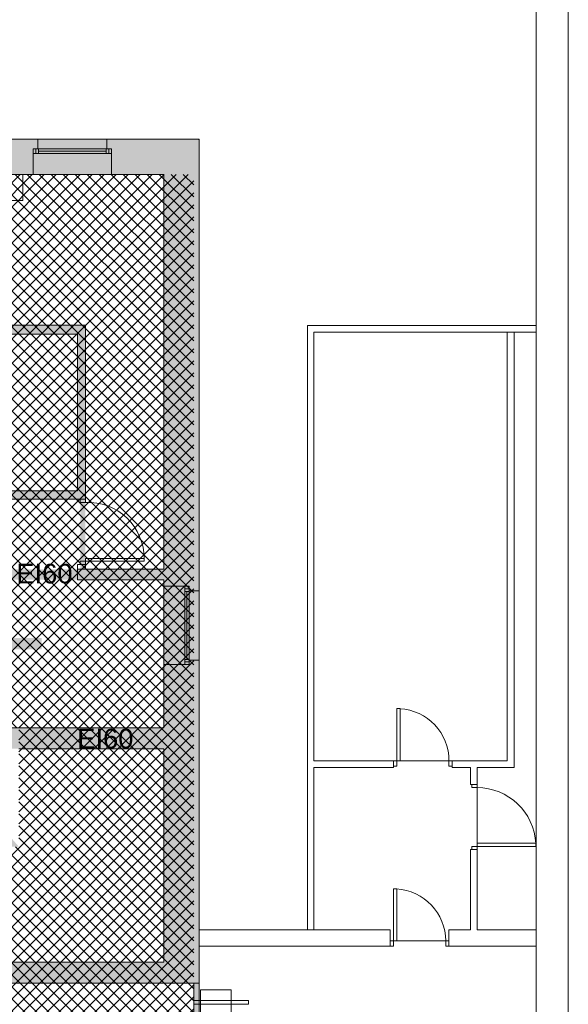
# Paper-space layout 'AP-01 STREFY POŻAROWE I EWAKUACJA - PIĘTRO -1' of a CAD drawing. Header units: millimetres. Extents: x 0 to 594, y -4 to 450.
# Tile 14 of 15: x 510 to 594, y 223 to 373. Entities that reach past the tile are written whole.
import ezdxf
from ezdxf.xclip import XClip

# ---------------------------------------------------------------- set-up
doc = ezdxf.new("R2010")
doc.units = ezdxf.units.MM
doc.header["$MEASUREMENT"] = 0
doc.header["$XCLIPFRAME"] = 0
doc.linetypes.add('Wipeout_Contour', pattern=[10000, 0, -10000])
for name, color, linetype, lineweight in [('A_Arkusz_Nr_pióra__1', 7, 'Continuous', 20), ('A_podkład_Nr_pióra__2', 8, 'Continuous', 13), ('A_ppoż proj_Nr_pióra__1', 7, 'Continuous', 20), ('A_ppoż proj_Nr_pióra__81', 2, 'Continuous', 5)]:
    doc.layers.add(name, color=color, linetype=linetype, lineweight=lineweight)
for name, color, linetype, lineweight, true_color in [('A_podkład_Nr_pióra__254', 7, 'Continuous', 5, 0xfdfdfd), ('A_ppoż proj_Nr_pióra__104', 7, 'Continuous', 5, 0x006532), ('A_ppoż proj_Nr_pióra__151', 7, 'Continuous', 5, 0x65cbfe), ('A_ppoż proj_Nr_pióra__70', 7, 'Continuous', 5, 0x65fe00)]:
    doc.layers.add(name, color=color, linetype=linetype, lineweight=lineweight, true_color=true_color)
doc.layers.add('A_podrys', color=7, linetype='Continuous')
doc.styles.add('STYL_AUTOMATYCZNY_1', font='arial.ttf')

# ---------------------------------------------------------------- blocks, each defined once
blk = doc.blocks.new('Rysunek_1_1', base_point=(-1570.58, -182.96))
at = {"layer": 'A_podkład_Nr_pióra__254', "linetype": 'Continuous', "lineweight": 5, "true_color": 0xfdfdfd}
h = blk.add_hatch(color=7, dxfattribs=at)
h.paths.add_polyline_path([(70.72, 202.17), (70.72, 134.07), (537.42, 134.07), (537.42, 355.07), (400.22, 355.07), (372.47, 355.07), (206.12, 355.07), (206.12, 355.87), (195.52, 355.87), (195.52, 354.27), (200.32, 354.27), (200.32, 349.67), (202.42, 349.67), (202.42, 342.67), (202.82, 342.67), (202.82, 303.17), (202.42, 303.17), (202.42, 294.47), (202.82, 294.47), (202.82, 287.57), (215.72, 287.57), (274.67, 287.57), (274.67, 288.37), (274.17, 288.37), (274.17, 289.17), (271.67, 289.17), (271.67, 294.37), (272.12, 294.37), (272.12, 303.17), (271.67, 303.17), (271.67, 342.67), (272.12, 342.67), (272.12, 349.67), (280.52, 349.67), (292.52, 349.67), (313.52, 349.67), (325.52, 349.67), (334.72, 349.67), (334.72, 342.67), (334.72, 303.87), (334.72, 295.17), (335.17, 295.17), (335.17, 289.17), (333.02, 289.17), (323.02, 289.17), (284.17, 289.17), (284.17, 288.37), (283.67, 288.37), (283.67, 287.57), (284.17, 287.57), (323.02, 287.57), (323.52, 287.57), (324.02, 287.57), (332.52, 287.57), (333.02, 287.57), (338.07, 287.57), (368.67, 287.57), (373.82, 287.57), (373.82, 288.77), (374.32, 288.77), (374.32, 289.57), (373.82, 289.57), (370.37, 289.57), (370.37, 320.67), (368.67, 320.67), (368.67, 303.47), (368.07, 303.47), (364.62, 303.47), (364.02, 303.47), (358.62, 303.47), (358.02, 303.47), (352.62, 303.47), (352.02, 303.47), (346.62, 303.47), (346.02, 303.47), (345.52, 303.47), (339.52, 303.47), (339.02, 303.47), (338.52, 303.47), (338.52, 303.87), (338.52, 342.67), (338.52, 349.67), (346.82, 349.67), (358.82, 349.67), (368.67, 349.67), (368.67, 339.27), (373.17, 339.27), (386.67, 339.27), (398.67, 339.27), (400.22, 339.27), (400.22, 336.33), (400.62, 336.33), (400.62, 294.87), (400.12, 294.87), (400.12, 289.57), (383.82, 289.57), (383.32, 289.57), (383.32, 288.77), (383.82, 288.77), (383.82, 287.57), (404.37, 287.57), (422.38, 287.57), (422.38, 288.37), (422.88, 288.37), (432.92, 288.37), (433.42, 288.37), (433.42, 287.57), (532.02, 287.57), (532.02, 274.57), (532.02, 264.87), (484.72, 264.87), (470.32, 264.87), (470.32, 267.17), (463.22, 267.17), (459.22, 267.17), (458.72, 267.17), (448.72, 267.17), (448.22, 267.17), (439.15, 267.17), (439.15, 269.67), (432.15, 269.67), (432.15, 267.17), (430.12, 267.17), (428.67, 267.17), (428.67, 266.67), (428.17, 266.67), (428.17, 265.87), (428.67, 265.87), (430.12, 265.87), (430.12, 261.27), (437.52, 261.27), (437.52, 265.87), (446.62, 265.87), (446.62, 224.32), (404.62, 224.32), (404.62, 230.92), (401.42, 230.92), (401.42, 259.73), (404.62, 259.87), (404.62, 265.87), (420.67, 265.87), (421.17, 265.87), (421.17, 266.67), (420.67, 266.67), (420.67, 267.17), (404.37, 267.17), (404.37, 268.17), (404.37, 270.72), (404.37, 267.17), (295.22, 267.17), (295.22, 264.67), (272.02, 264.67), (272.02, 265.07), (268.42, 265.07), (268.42, 260.97), (271.82, 260.97), (271.82, 232.37), (271.82, 231.87), (271.82, 230.42), (271.82, 228.67), (269.52, 228.67), (269.52, 225.17), (271.72, 225.17), (271.72, 224.17), (273.22, 224.17), (273.22, 224.97), (295.22, 224.97), (295.22, 222.82), (458.72, 222.82), (459.22, 222.82), (463.22, 222.82), (470.92, 222.82), (470.92, 227.47), (482.12, 227.47), (484.32, 227.47), (484.32, 225.77), (536.62, 225.77), (536.62, 223.12), (536.62, 214.94), (536.62, 204.72), (536.62, 204.12), (536.62, 203.07), (536.62, 202.47), (532.02, 202.47), (532.02, 202.17), (524.42, 202.17), (518.38, 202.17), (518.26, 202.17), (512.22, 202.17), (445.27, 202.17), (436.07, 202.17), (422.67, 202.17), (411.67, 202.17), (357.27, 202.17), (346.27, 202.17), (321.87, 202.17), (310.87, 202.17), (290.42, 202.17), (289.92, 202.17), (289.92, 201.37), (290.42, 201.37), (290.42, 200.47), (297.72, 200.47), (297.72, 139.47), (292.52, 139.47), (280.52, 139.47), (272.02, 139.47), (272.02, 146.37), (271.62, 146.37), (271.62, 185.92), (272.02, 185.92), (272.02, 194.62), (271.62, 194.62), (271.62, 200.47), (278.92, 200.47), (278.92, 201.37), (279.42, 201.37), (279.42, 202.17), (278.92, 202.17), (273.22, 202.17), (273.22, 204.47), (271.72, 204.47), (271.72, 202.17), (268.72, 202.17), (262.62, 202.17), (262.02, 202.17), (262.02, 201.37), (262.62, 201.37), (262.62, 199.87), (268.72, 199.87), (268.72, 194.62), (268.32, 194.62), (268.32, 187.42), (243.32, 187.42), (243.32, 199.87), (249.92, 199.87), (249.92, 201.37), (250.52, 201.37), (250.52, 202.17), (195.32, 202.17), (194.72, 202.17), (183.22, 202.17), (182.62, 202.17), (168.72, 202.17), (168.72, 205.97), (167.32, 205.97), (167.32, 202.17), (87.02, 202.17), (86.42, 202.17), (75.42, 202.17), (74.82, 202.17)])
h.paths.add_polyline_path([(74.82, 139.47), (74.82, 150.37), (134.13, 150.37), (136.52, 150.37), (140.62, 150.37), (202.22, 150.37), (206.32, 150.37), (210.8, 150.37), (240.62, 150.37), (240.62, 139.47), (206.32, 139.47), (206.32, 146.47), (202.22, 146.47), (202.22, 139.47), (140.62, 139.47), (140.62, 146.47), (136.52, 146.47), (136.52, 139.47)], flags=0)
h.paths.add_polyline_path([(136.52, 152.77), (74.82, 152.77), (74.82, 199.87), (136.52, 199.87), (136.52, 186.67), (140.62, 186.67), (140.62, 199.87), (195.32, 199.87), (195.32, 196.37), (196.12, 196.37), (196.12, 196.87), (197.02, 196.87), (197.02, 199.87), (202.22, 199.87), (202.22, 188.37), (197.02, 188.37), (197.02, 189.87), (196.12, 189.87), (196.12, 190.37), (195.32, 190.37), (195.32, 186.67), (199.37, 186.67), (206.32, 186.67), (206.32, 199.87), (240.62, 199.87), (240.62, 182.47), (241.42, 182.47), (241.42, 182.97), (243.32, 182.97), (243.32, 186.62), (268.32, 186.62), (268.32, 185.92), (268.72, 185.92), (268.72, 146.37), (268.32, 146.37), (268.32, 139.47), (259.12, 139.47), (247.12, 139.47), (243.32, 139.47), (243.32, 173.97), (241.42, 173.97), (241.42, 174.47), (240.62, 174.47), (240.62, 152.77), (206.32, 152.77), (199.37, 152.77)], flags=0)
h.paths.add_polyline_path([(205.72, 294.47), (206.12, 294.47), (206.12, 303.17), (205.72, 303.17), (205.72, 342.67), (206.12, 342.67), (206.12, 349.67), (247.52, 349.67), (259.52, 349.67), (268.32, 349.67), (268.32, 342.67), (268.77, 342.67), (268.77, 303.17), (268.32, 303.17), (268.32, 294.37), (268.77, 294.37), (268.77, 289.17), (268.77, 288.47), (267.47, 288.47), (266.97, 288.47), (258.97, 288.47), (258.47, 288.47), (258.47, 289.27), (205.72, 289.27)], flags=0)
h.paths.add_polyline_path([(273.62, 245.57), (273.62, 263.17), (294.42, 263.17), (294.42, 245.57)], flags=0)
h.paths.add_polyline_path([(294.42, 226.47), (273.62, 226.47), (273.62, 244.07), (294.42, 244.07)], flags=0)
h.paths.add_polyline_path([(295.92, 244.37), (337.62, 244.37), (337.62, 230.92), (334.32, 230.92), (334.32, 224.32), (314.02, 224.32), (313.52, 224.32), (304.52, 224.32), (304.02, 224.32), (298.62, 224.32), (298.62, 227.42), (295.92, 227.42)], flags=0)
h.paths.add_polyline_path([(295.92, 263.47), (298.62, 263.47), (298.62, 265.87), (306.12, 265.87), (306.62, 265.87), (315.62, 265.87), (316.12, 265.87), (334.32, 265.87), (334.32, 259.87), (337.62, 259.87), (337.62, 245.97), (295.92, 245.97)], flags=0)
h.paths.add_polyline_path([(313.62, 139.47), (299.22, 139.47), (299.22, 200.47), (310.87, 200.47), (311.37, 200.47), (321.37, 200.47), (321.87, 200.47), (329.59, 200.47), (335.17, 200.47), (335.17, 195.97), (334.72, 195.97), (334.72, 187.17), (335.17, 187.17), (335.17, 146.37), (334.72, 146.37), (334.72, 139.47), (325.62, 139.47)], flags=0)
h.paths.add_polyline_path([(338.52, 146.37), (338.07, 146.37), (338.07, 187.17), (338.52, 187.17), (338.52, 195.97), (338.07, 195.97), (338.07, 200.47), (346.27, 200.47), (346.77, 200.47), (356.77, 200.47), (357.27, 200.47), (400.97, 200.47), (400.97, 195.77), (400.52, 195.77), (400.52, 187.17), (400.97, 187.17), (400.97, 158.26), (400.97, 146.37), (400.52, 146.37), (400.52, 139.47), (338.52, 139.47)], flags=0)
h.paths.add_polyline_path([(338.07, 295.17), (338.52, 295.17), (338.52, 303.07), (364.62, 303.07), (364.62, 303.27), (368.07, 303.27), (368.07, 303.07), (368.67, 303.07), (368.67, 289.17), (368.07, 289.17), (338.52, 289.17), (338.07, 289.17)], flags=0)
h.paths.add_polyline_path([(338.92, 224.32), (338.92, 230.92), (338.92, 259.87), (338.92, 265.87), (357.42, 265.87), (357.42, 262.67), (368.62, 262.67), (368.62, 260.32), (368.62, 259.82), (359.62, 259.82), (359.62, 259.32), (359.63, 259.32), (368.62, 259.32), (368.62, 259.82), (369.42, 259.82), (369.42, 260.32), (370.22, 260.32), (370.22, 265.67), (370.32, 265.67), (370.82, 265.67), (379.82, 265.67), (380.32, 265.67), (400.12, 265.67), (400.12, 259.67), (400.12, 224.32), (384.72, 224.32), (384.22, 224.32), (376.22, 224.32), (375.72, 224.32), (370.22, 224.32), (370.22, 250.32), (369.42, 250.32), (369.42, 250.82), (368.62, 250.82), (368.62, 250.32), (368.62, 224.32), (359.32, 224.32), (358.82, 224.32), (349.82, 224.32), (349.32, 224.32)], flags=0)
h.paths.add_polyline_path([(403.87, 158.26), (403.87, 187.17), (404.32, 187.17), (404.32, 195.77), (403.87, 195.77), (403.87, 200.47), (411.67, 200.47), (412.17, 200.47), (422.67, 200.47), (428.32, 200.47), (428.32, 158.26), (429.52, 158.26), (429.52, 200.47), (436.07, 200.47), (444.67, 200.47), (445.27, 200.47), (467.02, 200.47), (467.02, 195.77), (466.62, 195.77), (466.62, 187.17), (467.02, 187.17), (467.02, 146.37), (466.62, 146.37), (466.62, 139.47), (429.52, 139.47), (429.52, 146.37), (428.32, 146.37), (428.32, 139.47), (404.32, 139.47), (404.32, 146.37), (403.87, 146.37)], flags=0)
h.paths.add_polyline_path([(404.42, 289.17), (404.42, 336.33), (406.12, 336.33), (406.12, 349.67), (434.42, 349.67), (434.42, 336.33), (434.42, 289.17)], flags=0)
h.paths.add_polyline_path([(436.02, 321.97), (436.02, 349.67), (466.57, 349.67), (466.57, 321.97)], flags=0)
h.paths.add_polyline_path([(466.12, 289.17), (436.02, 289.17), (436.02, 320.77), (466.12, 320.77)], flags=0)
h.paths.add_polyline_path([(448.22, 223.62), (448.22, 224.32), (448.22, 265.87), (448.22, 266.37), (448.72, 266.37), (458.72, 266.37), (459.22, 266.37), (463.22, 266.37), (463.22, 265.87), (465.92, 265.87), (465.92, 259.77), (470.32, 259.77), (470.32, 261.67), (473.12, 261.67), (473.12, 248.27), (465.92, 248.27), (465.92, 224.32), (463.22, 224.32), (463.22, 223.62), (459.22, 223.62), (458.72, 223.62), (448.72, 223.62)], flags=0)
h.paths.add_polyline_path([(468.72, 230.97), (468.72, 246.67), (509.82, 246.67), (508.42, 248.27), (494.12, 248.27), (491.14, 254.93), (491.28, 254.97), (491.1, 255.02), (488.12, 261.67), (532.02, 261.67), (532.02, 228.97), (482.12, 228.97), (481.62, 228.97), (473.62, 228.97), (473.12, 228.97), (470.92, 228.97), (470.72, 228.97), (470.72, 230.97)], flags=0)
h.paths.add_polyline_path([(494.65, 317.97), (469.47, 317.97), (469.47, 331.32), (494.65, 331.32)], flags=0)
h.paths.add_polyline_path([(469.47, 303.77), (469.47, 316.72), (495.9, 316.72), (495.9, 325.12), (518.82, 325.12), (518.82, 301.17), (507.07, 301.17), (507.07, 289.17), (495.9, 289.17), (495.9, 301.17), (495.9, 303.77)], flags=0)
h.paths.add_polyline_path([(495.9, 332.57), (469.92, 332.57), (469.92, 349.67), (495.9, 349.67), (532.02, 349.67), (532.02, 326.57), (532.02, 289.17), (520.02, 289.17), (520.02, 326.57), (495.9, 326.57)], flags=0)
h.paths.add_polyline_path([(469.92, 289.17), (469.92, 302.52), (494.65, 302.52), (494.65, 289.17)], flags=0)
h.paths.add_polyline_path([(470.02, 187.17), (470.42, 187.17), (470.42, 195.77), (470.02, 195.77), (470.02, 200.47), (476.62, 200.47), (477.12, 200.47), (487.12, 200.47), (487.62, 200.47), (500.62, 200.47), (500.62, 139.47), (491.42, 139.47), (470.42, 139.47), (470.42, 146.37), (470.02, 146.37)], flags=0)
h.paths.add_polyline_path([(502.62, 200.47), (511.52, 200.47), (512.22, 200.47), (524.42, 200.47), (525.12, 200.47), (532.02, 200.47), (532.02, 140.87), (524.02, 140.87), (512.02, 140.87), (502.62, 140.87), (502.62, 169.07)], flags=0)
h.paths.add_polyline_path([(519.22, 289.17), (508.27, 289.17), (508.27, 299.92), (519.22, 299.92)], flags=0)
at = {"layer": 'A_ppoż proj_Nr_pióra__104', "linetype": 'Continuous', "lineweight": 5, "true_color": 0x006532}
blk.add_hatch(color=128, dxfattribs=at).paths.add_polyline_path([(477.4, 275.15), (477.4, 276.92), (513.32, 276.92), (513.32, 278.62), (477.4, 278.62), (477.4, 280.39), (475.59, 277.77)])
at = {"layer": 'A_ppoż proj_Nr_pióra__151', "linetype": 'Continuous', "lineweight": 5, "true_color": 0x65cbfe}
h = blk.add_hatch(dxfattribs=at)
h.set_pattern_fill('bloczki_betonowe_0001', color=151, style=0, pattern_type=2)
h.set_pattern_definition([(45, (-1570.5778, -182.9554), (-0.9192388, 0.9192388), []), (135, (-1570.5778, -182.9554), (0.9192388, 0.9192388), [])])
h.paths.add_polyline_path([(243.32, 139.47), (536.62, 139.47), (536.62, 349.67), (205.72, 349.67), (205.72, 267.37), (244.72, 267.37), (244.72, 264.67), (295.92, 264.67), (295.92, 224.97), (244.72, 224.97), (244.72, 222.77), (243.32, 222.77)])
h.paths.add_polyline_path([(400.12, 267.17), (470.32, 267.17), (470.32, 264.87), (509.82, 264.87), (509.82, 246.67), (468.72, 246.67), (468.72, 222.82), (400.12, 222.82)], flags=0)
at = {"layer": 'A_ppoż proj_Nr_pióra__70', "linetype": 'Continuous', "lineweight": 0, "true_color": 0x193f00}
for points in [[(537.42, 287.57), (537.42, 289.17), (446.72, 289.17), (446.72, 287.57)], [(537.42, 264.87), (509.82, 264.87), (509.82, 261.67), (537.42, 261.67)]]:
    blk.add_hatch(color=88, dxfattribs=at).paths.add_polyline_path(points)
at = {"layer": 'A_ppoż proj_Nr_pióra__81', "linetype": 'Continuous', "lineweight": 0, "true_color": 0x3f3f00}
blk.add_hatch(color=48, dxfattribs=at).paths.add_polyline_path([(537.42, 228.97), (468.72, 228.97), (468.72, 225.77), (537.42, 225.77)])
at = {"layer": 'A_podkład_Nr_pióra__2', "color": 8, "linetype": 'Continuous', "lineweight": 13}
for p, q in [((537.42, 355.07), (399.12, 355.07)), ((512.72, 353.57), (512.72, 355.07)), ((523.32, 353.57), (523.32, 355.07)), ((537.42, 134.07), (537.42, 355.07)), ((512.02, 349.67), (512.02, 353.57)), ((524.02, 353.57), (512.02, 353.57)), ((512.42, 353.57), (512.42, 352.89)), ((512.82, 352.89), (512.82, 353.57)), ((512.82, 353.23), (523.22, 353.23)), ((523.22, 352.89), (523.22, 353.57)), ((523.62, 353.57), (523.62, 352.89)), ((524.02, 349.67), (524.02, 353.57)), ((512.02, 352.89), (524.02, 352.89)), ((469.92, 349.67), (532.02, 349.67)), ((510.42, 345.67), (510.42, 349.67)), ((532.02, 349.67), (532.02, 289.17)), ((500.42, 345.67), (510.42, 345.67)), ((495.9, 326.57), (520.02, 326.57)), ((520.02, 299.42), (520.02, 326.57)), ((589.1, 326.52), (554.02, 326.52)), ((554.02, 326.52), (554.02, 233.92)), ((518.82, 325.17), (495.9, 325.17)), ((518.82, 301.17), (518.82, 325.17)), ((589.1, 325.52), (555.02, 325.52)), ((555.02, 325.52), (555.02, 259.82)), ((584.62, 325.52), (584.62, 259.82)), ((585.72, 325.52), (585.72, 258.82)), ((507.07, 301.17), (518.82, 301.17)), ((507.07, 299.92), (520.02, 299.92)), ((519.22, 299.92), (519.22, 299.42)), ((519.22, 299.42), (520.02, 299.42)), ((518.82, 289.92), (518.82, 287.57)), ((520.02, 289.92), (518.82, 289.92)), ((529.02, 290.42), (519.22, 290.42)), ((519.22, 290.42), (519.22, 289.92)), ((520.02, 289.17), (520.02, 290.82)), ((520.02, 290.82), (529.02, 290.82)), ((529.02, 290.82), (529.02, 290.42)), ((518.82, 289.17), (532.02, 289.17)), ((518.82, 287.57), (532.02, 287.57)), ((532.02, 287.57), (532.02, 264.87)), ((532.02, 286.57), (535.92, 286.57)), ((535.24, 274.57), (535.24, 286.57)), ((535.92, 286.17), (535.24, 286.17)), ((535.24, 285.77), (535.92, 285.77)), ((535.58, 275.37), (535.58, 285.77)), ((535.92, 286.57), (535.92, 274.57)), ((535.92, 285.87), (537.42, 285.87)), ((532.02, 274.57), (535.92, 274.57)), ((535.24, 275.37), (535.92, 275.37)), ((535.92, 274.97), (535.24, 274.97)), ((535.92, 275.27), (537.42, 275.27)), ((567.72, 267.82), (567.72, 259.02)), ((567.72, 267.82), (568.22, 267.82)), ((568.22, 259.82), (568.22, 267.82)), ((532.02, 264.87), (470.32, 264.87)), ((509.82, 261.67), (532.02, 261.67)), ((532.02, 261.67), (532.02, 228.97)), ((555.02, 259.82), (584.62, 259.82)), ((567.22, 258.82), (567.22, 259.82)), ((575.72, 259.82), (575.72, 259.02)), ((576.22, 259.82), (576.22, 258.82)), ((555.02, 233.92), (555.02, 258.82)), ((555.02, 258.82), (567.22, 258.82)), ((567.72, 259.02), (567.22, 259.02)), ((575.72, 259.02), (576.22, 259.02)), ((576.22, 258.82), (579.02, 258.82)), ((579.02, 258.82), (579.02, 256.22)), ((580.02, 258.82), (580.02, 233.92)), ((585.72, 258.82), (580.02, 258.82)), ((579.02, 256.22), (580.02, 256.22)), ((579.22, 255.72), (579.22, 256.22)), ((580.02, 255.72), (579.22, 255.72)), ((579.02, 233.92), (579.02, 246.22)), ((579.02, 246.22), (580.02, 246.22)), ((589.02, 246.72), (579.22, 246.72)), ((579.22, 246.72), (579.22, 246.22)), ((580.02, 247.22), (589.02, 247.22)), ((589.02, 246.72), (589.02, 247.22)), ((567.22, 240.22), (567.22, 231.42)), ((567.22, 240.22), (567.72, 240.22)), ((567.72, 232.22), (567.72, 240.22)), ((566.72, 233.92), (537.42, 233.92)), ((566.72, 231.42), (566.72, 233.92)), ((579.02, 233.92), (575.72, 233.92)), ((575.72, 231.42), (575.72, 233.92)), ((580.02, 233.92), (589.1, 233.92)), ((537.42, 231.42), (567.22, 231.42)), ((566.72, 232.22), (575.72, 232.22)), ((575.22, 232.22), (575.22, 231.42)), ((575.22, 231.42), (589.1, 231.42)), ((532.02, 228.97), (481.62, 228.97)), ((537.42, 225.77), (484.32, 225.77)), ((536.62, 225.77), (536.62, 219.92)), ((545, 223.12), (536.62, 223.12)), ((536.62, 222.52), (545, 222.52)), ((545, 223.12), (545, 222.52))]:
    blk.add_line(p, q, dxfattribs=at)
at = {"layer": 'A_podkład_Nr_pióra__2', "color": 8, "linetype": 'Wipeout_Contour', "lineweight": 13, "flags": 128}
for points in [[(537.42, 355.07), (532.02, 349.67), (532.02, 286.57), (535.92, 286.57), (535.92, 285.87), (537.42, 285.87)], [(523.62, 289.17), (523.62, 287.57), (532.02, 287.57), (532.02, 289.17)], [(484.72, 264.87), (484.72, 261.67), (532.02, 261.67), (532.02, 264.87)]]:
    blk.add_lwpolyline(points, close=True, dxfattribs=at)
at = {"layer": 'A_podkład_Nr_pióra__2', "color": 8, "linetype": 'Continuous', "lineweight": 13, "flags": 128}
for points in [[(584.62, 259.82), (555.02, 259.82), (555.02, 325.52), (584.62, 325.52)], [(575.72, 232.22), (575.72, 233.92), (579.02, 233.92), (579.02, 246.22), (579.22, 246.22), (579.22, 246.72), (580.02, 246.72), (580.02, 255.72), (579.22, 255.72), (579.22, 256.22), (579.02, 256.22), (579.02, 258.82), (576.22, 258.82), (576.22, 259.02), (575.72, 259.02), (575.72, 259.82), (567.72, 259.82), (567.72, 259.02), (567.22, 259.02), (567.22, 258.82), (555.02, 258.82), (555.02, 233.92), (566.72, 233.92), (566.72, 232.22)]]:
    blk.add_lwpolyline(points, close=True, dxfattribs=at)
at = {"layer": 'A_podkład_Nr_pióra__2', "color": 8, "linetype": 'Continuous', "lineweight": 13}
for centre, radius, start, end in [((520.41, 290.82), 8.61, 0, 92.6039), ((567.72, 259.82), 8, 0, 86.8198), ((580.02, 246.72), 9, 2.8275, 90), ((567.22, 232.22), 8, 0, 86.8198)]:
    blk.add_arc(centre, radius, start, end, dxfattribs=at)
at = {"layer": 'A_ppoż proj_Nr_pióra__1', "color": 7, "linetype": 'Continuous', "lineweight": 20}
for p, q in [((542.34, 224.76), (537.63, 224.76)), ((537.63, 224.76), (537.63, 201.51)), ((542.34, 201.51), (542.34, 224.76))]:
    blk.add_line(p, q, dxfattribs=at)
at = {"layer": 'A_ppoż proj_Nr_pióra__1', "color": 7, "linetype": 'Continuous', "lineweight": 20, "char_height": 3, "attachment_point": 5, "style": 'STYL_AUTOMATYCZNY_1'}
for insert in [(513.74, 288.49), (523.07, 263.21)]:
    blk.add_mtext('\\A1;{\\pqc;\\fArial|b0|i0|c238|p0;\\W1.000000;EI60}', dxfattribs=dict(at, insert=insert))

psp = doc.layouts.new('AP-01 STREFY POŻAROWE I EWAKUACJA - PIĘTRO -1')

# ---------------------------------------------------------------- linework, layer by layer
at = {"layer": 'A_Arkusz_Nr_pióra__1', "color": 7, "linetype": 'Continuous', "lineweight": 20}
psp.add_line((589.1, 445.1), (589.1, 4.9), dxfattribs=at)
at = {"layer": 'A_Arkusz_Nr_pióra__1', "color": 7, "linetype": 'Continuous', "lineweight": 20, "flags": 128}
psp.add_lwpolyline([(0, 450), (594, 450), (594, 0), (0, 0)], close=True, dxfattribs=at)

# ---------------------------------------------------------------- block references
at = {"layer": 'A_podrys', "color": 37, "linetype": 'Continuous', "lineweight": 5, "true_color": 0x656532}
ref = psp.add_blockref('Rysunek_1_1', (-1570.58, -182.96), dxfattribs=at)
XClip(ref).set_block_clipping_path([(29.9000121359, 78.515858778), (589.1, 445.1)])

doc.saveas('drawing.dxf')
